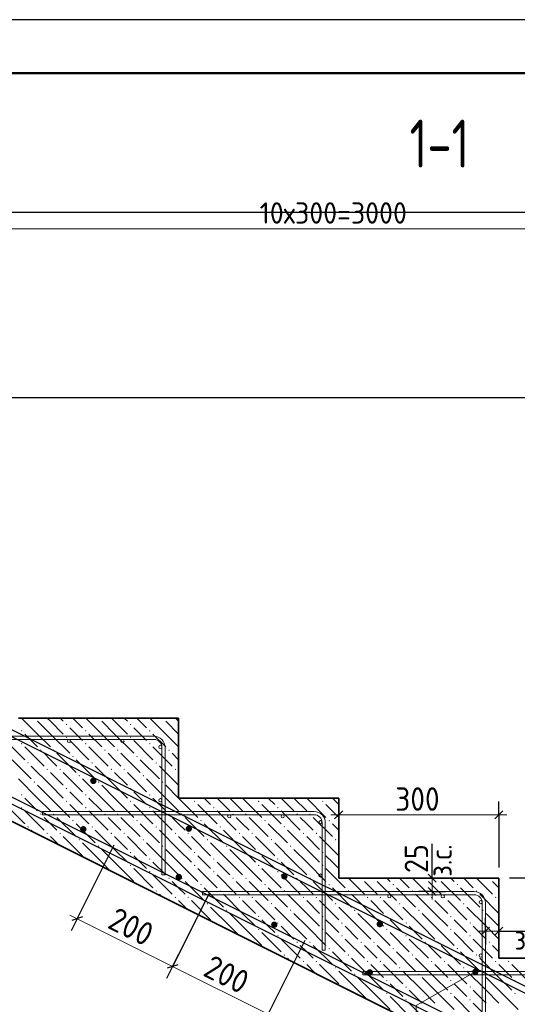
# Model space of a CAD drawing. Header units: millimetres. Extents: x 0 to 21000, y -5 to 14855.
# Tile 10 of 24: x 8674 to 11004, y 10238 to 14850. Entities that reach past the tile are written whole.
import ezdxf

# ---------------------------------------------------------------- set-up
doc = ezdxf.new("R2010")
doc.units = ezdxf.units.MM
for name, color, linetype, lineweight in [('Standard', 7, 'Continuous', 25), ('Заголовок чертежа', 7, 'Continuous', 25), ('Обрамление проемов стержнями', 7, 'Continuous', 25), ('Позиционная метка линия выноска', 7, 'Continuous', 13), ('Размерная линия_ общее', 7, 'Continuous', 13), ('Фоновоя арматура Х1', 7, 'Continuous', 25)]:
    doc.layers.add(name, color=color, linetype=linetype, lineweight=lineweight)
doc.layers.add('ЖБ Лестница', color=7, linetype='Continuous', lineweight=25, true_color=0xe0e0ff)
doc.layers.add('Размерная выноска', color=7, linetype='Continuous')
doc.styles.add('ISOCPEUR', font='txt')

msp = doc.modelspace()

# ---------------------------------------------------------------- hatches: boundary and pattern name
at = {"layer": 'ЖБ Лестница', "linetype": 'Continuous', "lineweight": 18, "transparency": 33554687}
for points in [[(8739.7, 11578.4), (8746.2, 11578.4), (8742.9, 11575.2)], [(9039.7, 11578.4), (9046.2, 11578.4), (9042.9, 11575.2)], [(9339.7, 11578.4), (9346.2, 11578.4), (9342.9, 11575.2)], [(8889.7, 11548.4), (8892.9, 11551.7), (8896.2, 11548.4), (8892.9, 11545.2)], [(9189.7, 11548.4), (9192.9, 11551.7), (9196.2, 11548.4), (9192.9, 11545.2)], [(8679.7, 11518.4), (8682.9, 11521.7), (8686.2, 11518.4), (8682.9, 11515.2)], [(8889.7, 11488.4), (8892.9, 11491.7), (8896.2, 11488.4), (8892.9, 11485.2)], [(8979.7, 11518.4), (8982.9, 11521.7), (8986.2, 11518.4), (8982.9, 11515.2)], [(9189.7, 11488.4), (9192.9, 11491.7), (9196.2, 11488.4), (9192.9, 11485.2)], [(9279.7, 11518.4), (9282.9, 11521.7), (9286.2, 11518.4), (9282.9, 11515.2)], [(8679.7, 11458.4), (8682.9, 11461.7), (8686.2, 11458.4), (8682.9, 11455.2)], [(8979.7, 11458.4), (8982.9, 11461.7), (8986.2, 11458.4), (8982.9, 11455.2)], [(9279.7, 11458.4), (9282.9, 11461.7), (9286.2, 11458.4), (9282.9, 11455.2)], [(8769.7, 11428.4), (8772.9, 11431.7), (8776.2, 11428.4), (8772.9, 11425.2)], [(8829.7, 11428.4), (8832.9, 11431.7), (8836.2, 11428.4), (8832.9, 11425.2)], [(8919.7, 11398.4), (8922.9, 11401.7), (8926.2, 11398.4), (8922.9, 11395.2)], [(9069.7, 11428.4), (9072.9, 11431.7), (9076.2, 11428.4), (9072.9, 11425.2)], [(9129.7, 11428.4), (9132.9, 11431.7), (9136.2, 11428.4), (9132.9, 11425.2)], [(9219.7, 11398.4), (9222.9, 11401.7), (9226.2, 11398.4), (9222.9, 11395.2)], [(9369.7, 11428.4), (9372.9, 11431.7), (9376.2, 11428.4), (9372.9, 11425.2)], [(8709.7, 11368.4), (8712.9, 11371.7), (8716.2, 11368.4), (8712.9, 11365.2)], [(9009.7, 11368.4), (9012.9, 11371.7), (9016.2, 11368.4), (9012.9, 11365.2)], [(9309.7, 11368.4), (9312.9, 11371.7), (9316.2, 11368.4), (9312.9, 11365.2)], [(8799.7, 11338.4), (8802.9, 11341.7), (8806.2, 11338.4), (8802.9, 11335.2)], [(8859.7, 11338.4), (8862.9, 11341.7), (8866.2, 11338.4), (8862.9, 11335.2)], [(8949.7, 11308.4), (8952.9, 11311.7), (8956.2, 11308.4), (8952.9, 11305.2)], [(9099.7, 11338.4), (9102.9, 11341.7), (9106.2, 11338.4), (9102.9, 11335.2)], [(9159.7, 11338.4), (9162.9, 11341.7), (9166.2, 11338.4), (9162.9, 11335.2)], [(9249.7, 11308.4), (9252.9, 11311.7), (9256.2, 11308.4), (9252.9, 11305.2)], [(9399.7, 11338.4), (9402.9, 11341.7), (9406.2, 11338.4), (9402.9, 11335.2)], [(8739.7, 11278.4), (8742.9, 11281.7), (8746.2, 11278.4), (8742.9, 11275.2)], [(9039.7, 11278.4), (9042.9, 11281.7), (9046.2, 11278.4), (9042.9, 11275.2)], [(9339.7, 11278.4), (9342.9, 11281.7), (9346.2, 11278.4), (9342.9, 11275.2)], [(8679.7, 11218.4), (8682.9, 11221.7), (8686.2, 11218.4), (8682.9, 11215.2)], [(8889.7, 11248.4), (8892.9, 11251.7), (8896.2, 11248.4), (8892.9, 11245.2)], [(8979.7, 11218.4), (8982.9, 11221.7), (8986.2, 11218.4), (8982.9, 11215.2)], [(9189.7, 11248.4), (9192.9, 11251.7), (9196.2, 11248.4), (9192.9, 11245.2)], [(9279.7, 11218.4), (9282.9, 11221.7), (9286.2, 11218.4), (9282.9, 11215.2)], [(8889.7, 11188.4), (8892.9, 11191.7), (8896.2, 11188.4), (8892.9, 11185.2)], [(9189.7, 11188.4), (9192.9, 11191.7), (9196.2, 11188.4), (9192.9, 11185.2)], [(9489.7, 11188.4), (9492.9, 11191.7), (9496.2, 11188.4), (9492.9, 11185.2)], [(9789.7, 11188.4), (9792.9, 11191.7), (9796.2, 11188.4), (9792.9, 11185.2)], [(10089.7, 11188.4), (10092.9, 11191.7), (10096.2, 11188.4), (10092.9, 11185.2)], [(8679.7, 11158.4), (8682.9, 11161.7), (8686.2, 11158.4), (8682.9, 11155.2)], [(8769.7, 11128.4), (8772.9, 11131.7), (8776.2, 11128.4), (8772.9, 11125.2)], [(8829.7, 11128.4), (8832.9, 11131.7), (8836.2, 11128.4), (8832.9, 11125.2)], [(8979.7, 11158.4), (8982.9, 11161.7), (8986.2, 11158.4), (8982.9, 11155.2)], [(9069.7, 11128.4), (9072.9, 11131.7), (9076.2, 11128.4), (9072.9, 11125.2)], [(9129.7, 11128.4), (9132.9, 11131.7), (9136.2, 11128.4), (9132.9, 11125.2)], [(9279.7, 11158.4), (9282.9, 11161.7), (9286.2, 11158.4), (9282.9, 11155.2)], [(9369.7, 11128.4), (9372.9, 11131.7), (9376.2, 11128.4), (9372.9, 11125.2)], [(9429.7, 11128.4), (9432.9, 11131.7), (9436.2, 11128.4), (9432.9, 11125.2)], [(9579.7, 11158.4), (9582.9, 11161.7), (9586.2, 11158.4), (9582.9, 11155.2)], [(9669.7, 11128.4), (9672.9, 11131.7), (9676.2, 11128.4), (9672.9, 11125.2)], [(9729.7, 11128.4), (9732.9, 11131.7), (9736.2, 11128.4), (9732.9, 11125.2)], [(9879.7, 11158.4), (9882.9, 11161.7), (9886.2, 11158.4), (9882.9, 11155.2)], [(9969.7, 11128.4), (9972.9, 11131.7), (9976.2, 11128.4), (9972.9, 11125.2)], [(10029.7, 11128.4), (10032.9, 11131.7), (10036.2, 11128.4), (10032.9, 11125.2)], [(8709.7, 11068.4), (8712.9, 11071.7), (8716.2, 11068.4), (8712.9, 11065.2)], [(8919.7, 11098.4), (8922.9, 11101.7), (8926.2, 11098.4), (8922.9, 11095.2)], [(9009.7, 11068.4), (9012.9, 11071.7), (9016.2, 11068.4), (9012.9, 11065.2)], [(9219.7, 11098.4), (9222.9, 11101.7), (9226.2, 11098.4), (9222.9, 11095.2)], [(9309.7, 11068.4), (9312.9, 11071.7), (9316.2, 11068.4), (9312.9, 11065.2)], [(9519.7, 11098.4), (9522.9, 11101.7), (9526.2, 11098.4), (9522.9, 11095.2)], [(9609.7, 11068.4), (9612.9, 11071.7), (9616.2, 11068.4), (9612.9, 11065.2)], [(9819.7, 11098.4), (9822.9, 11101.7), (9826.2, 11098.4), (9822.9, 11095.2)], [(9909.7, 11068.4), (9912.9, 11071.7), (9916.2, 11068.4), (9912.9, 11065.2)], [(10119.7, 11098.4), (10122.9, 11101.7), (10126.2, 11098.4), (10122.9, 11095.2)], [(8799.7, 11038.4), (8802.9, 11041.7), (8806.2, 11038.4), (8802.9, 11035.2)], [(8859.7, 11038.4), (8862.9, 11041.7), (8866.2, 11038.4), (8862.9, 11035.2)], [(9099.7, 11038.4), (9102.9, 11041.7), (9106.2, 11038.4), (9102.9, 11035.2)], [(9159.7, 11038.4), (9162.9, 11041.7), (9166.2, 11038.4), (9162.9, 11035.2)], [(9399.7, 11038.4), (9402.9, 11041.7), (9406.2, 11038.4), (9402.9, 11035.2)], [(9459.7, 11038.4), (9462.9, 11041.7), (9466.2, 11038.4), (9462.9, 11035.2)], [(9699.7, 11038.4), (9702.9, 11041.7), (9706.2, 11038.4), (9702.9, 11035.2)], [(9759.7, 11038.4), (9762.9, 11041.7), (9766.2, 11038.4), (9762.9, 11035.2)], [(9999.7, 11038.4), (10002.9, 11041.7), (10006.2, 11038.4), (10002.9, 11035.2)], [(10059.7, 11038.4), (10062.9, 11041.7), (10066.2, 11038.4), (10062.9, 11035.2)], [(8949.7, 11008.4), (8952.9, 11011.7), (8956.2, 11008.4), (8952.9, 11005.2)], [(9039.7, 10978.4), (9042.9, 10981.7), (9046.2, 10978.4), (9042.9, 10975.2)], [(9249.7, 11008.4), (9252.9, 11011.7), (9256.2, 11008.4), (9252.9, 11005.2)], [(9339.7, 10978.4), (9342.9, 10981.7), (9346.2, 10978.4), (9342.9, 10975.2)], [(9549.7, 11008.4), (9552.9, 11011.7), (9556.2, 11008.4), (9552.9, 11005.2)], [(9639.7, 10978.4), (9642.9, 10981.7), (9646.2, 10978.4), (9642.9, 10975.2)], [(9849.7, 11008.4), (9852.9, 11011.7), (9856.2, 11008.4), (9852.9, 11005.2)], [(9939.7, 10978.4), (9942.9, 10981.7), (9946.2, 10978.4), (9942.9, 10975.2)], [(10149.7, 11008.4), (10152.9, 11011.7), (10156.2, 11008.4), (10152.9, 11005.2)], [(9189.7, 10948.4), (9192.9, 10951.7), (9196.2, 10948.4), (9192.9, 10945.2)], [(9489.7, 10948.4), (9492.9, 10951.7), (9496.2, 10948.4), (9492.9, 10945.2)], [(9789.7, 10948.4), (9792.9, 10951.7), (9796.2, 10948.4), (9792.9, 10945.2)], [(10089.7, 10948.4), (10092.9, 10951.7), (10096.2, 10948.4), (10092.9, 10945.2)], [(8982.4, 10921.2), (8982.9, 10921.7), (8984.4, 10920.2)], [(9189.7, 10888.4), (9192.9, 10891.7), (9196.2, 10888.4), (9192.9, 10885.2)], [(9279.7, 10918.4), (9282.9, 10921.7), (9286.2, 10918.4), (9282.9, 10915.2)], [(9489.7, 10888.4), (9492.9, 10891.7), (9496.2, 10888.4), (9492.9, 10885.2)], [(9579.7, 10918.4), (9582.9, 10921.7), (9586.2, 10918.4), (9582.9, 10915.2)], [(9789.7, 10888.4), (9792.9, 10891.7), (9796.2, 10888.4), (9792.9, 10885.2)], [(9879.7, 10918.4), (9882.9, 10921.7), (9886.2, 10918.4), (9882.9, 10915.2)], [(10089.7, 10888.4), (10092.9, 10891.7), (10096.2, 10888.4), (10092.9, 10885.2)], [(9279.7, 10858.4), (9282.9, 10861.7), (9286.2, 10858.4), (9282.9, 10855.2)], [(9579.7, 10858.4), (9582.9, 10861.7), (9586.2, 10858.4), (9582.9, 10855.2)], [(9879.7, 10858.4), (9882.9, 10861.7), (9886.2, 10858.4), (9882.9, 10855.2)], [(9222.4, 10801.2), (9222.9, 10801.7), (9224.4, 10800.2)], [(9369.7, 10828.4), (9372.9, 10831.7), (9376.2, 10828.4), (9372.9, 10825.2)], [(9429.7, 10828.4), (9432.9, 10831.7), (9436.2, 10828.4), (9432.9, 10825.2)], [(9519.7, 10798.4), (9522.9, 10801.7), (9526.2, 10798.4), (9522.9, 10795.2)], [(9669.7, 10828.4), (9672.9, 10831.7), (9676.2, 10828.4), (9672.9, 10825.2)], [(9729.7, 10828.4), (9732.9, 10831.7), (9736.2, 10828.4), (9732.9, 10825.2)], [(9819.7, 10798.4), (9822.9, 10801.7), (9826.2, 10798.4), (9822.9, 10795.2)], [(9969.7, 10828.4), (9972.9, 10831.7), (9976.2, 10828.4), (9972.9, 10825.2)], [(10029.7, 10828.4), (10032.9, 10831.7), (10036.2, 10828.4), (10032.9, 10825.2)], [(10119.7, 10798.4), (10122.9, 10801.7), (10126.2, 10798.4), (10122.9, 10795.2)], [(10269.7, 10828.4), (10276.2, 10828.4), (10272.9, 10825.2)], [(10329.7, 10828.4), (10336.2, 10828.4), (10332.9, 10825.2)], [(10419.7, 10798.4), (10422.9, 10801.7), (10426.2, 10798.4), (10422.9, 10795.2)], [(10569.7, 10828.4), (10576.2, 10828.4), (10572.9, 10825.2)], [(10629.7, 10828.4), (10636.2, 10828.4), (10632.9, 10825.2)], [(10719.7, 10798.4), (10722.9, 10801.7), (10726.2, 10798.4), (10722.9, 10795.2)], [(10869.7, 10828.4), (10876.2, 10828.4), (10872.9, 10825.2)], [(9309.7, 10768.4), (9312.9, 10771.7), (9316.2, 10768.4), (9312.9, 10765.2)], [(9609.7, 10768.4), (9612.9, 10771.7), (9616.2, 10768.4), (9612.9, 10765.2)], [(9909.7, 10768.4), (9912.9, 10771.7), (9916.2, 10768.4), (9912.9, 10765.2)], [(10209.7, 10768.4), (10212.9, 10771.7), (10216.2, 10768.4), (10212.9, 10765.2)], [(10509.7, 10768.4), (10512.9, 10771.7), (10516.2, 10768.4), (10512.9, 10765.2)], [(10809.7, 10768.4), (10812.9, 10771.7), (10816.2, 10768.4), (10812.9, 10765.2)], [(9399.7, 10738.4), (9402.9, 10741.7), (9406.2, 10738.4), (9402.9, 10735.2)], [(9459.7, 10738.4), (9462.9, 10741.7), (9466.2, 10738.4), (9462.9, 10735.2)], [(9549.7, 10708.4), (9552.9, 10711.7), (9556.2, 10708.4), (9552.9, 10705.2)], [(9699.7, 10738.4), (9702.9, 10741.7), (9706.2, 10738.4), (9702.9, 10735.2)], [(9759.7, 10738.4), (9762.9, 10741.7), (9766.2, 10738.4), (9762.9, 10735.2)], [(9849.7, 10708.4), (9852.9, 10711.7), (9856.2, 10708.4), (9852.9, 10705.2)], [(9999.7, 10738.4), (10002.9, 10741.7), (10006.2, 10738.4), (10002.9, 10735.2)], [(10059.7, 10738.4), (10062.9, 10741.7), (10066.2, 10738.4), (10062.9, 10735.2)], [(10149.7, 10708.4), (10152.9, 10711.7), (10156.2, 10708.4), (10152.9, 10705.2)], [(10299.7, 10738.4), (10302.9, 10741.7), (10306.2, 10738.4), (10302.9, 10735.2)], [(10359.7, 10738.4), (10362.9, 10741.7), (10366.2, 10738.4), (10362.9, 10735.2)], [(10449.7, 10708.4), (10452.9, 10711.7), (10456.2, 10708.4), (10452.9, 10705.2)], [(10599.7, 10738.4), (10602.9, 10741.7), (10606.2, 10738.4), (10602.9, 10735.2)], [(10659.7, 10738.4), (10662.9, 10741.7), (10666.2, 10738.4), (10662.9, 10735.2)], [(10749.7, 10708.4), (10752.9, 10711.7), (10756.2, 10708.4), (10752.9, 10705.2)], [(10899.7, 10738.4), (10902.9, 10741.7), (10906.2, 10738.4), (10902.9, 10735.2)], [(9639.7, 10678.4), (9642.9, 10681.7), (9646.2, 10678.4), (9642.9, 10675.2)], [(9939.7, 10678.4), (9942.9, 10681.7), (9946.2, 10678.4), (9942.9, 10675.2)], [(10239.7, 10678.4), (10242.9, 10681.7), (10246.2, 10678.4), (10242.9, 10675.2)], [(10539.7, 10678.4), (10542.9, 10681.7), (10546.2, 10678.4), (10542.9, 10675.2)], [(10839.7, 10678.4), (10842.9, 10681.7), (10846.2, 10678.4), (10842.9, 10675.2)], [(9582.4, 10621.2), (9582.9, 10621.7), (9584.4, 10620.2)], [(9789.7, 10648.4), (9792.9, 10651.7), (9796.2, 10648.4), (9792.9, 10645.2)], [(9879.7, 10618.4), (9882.9, 10621.7), (9886.2, 10618.4), (9882.9, 10615.2)], [(10089.7, 10648.4), (10092.9, 10651.7), (10096.2, 10648.4), (10092.9, 10645.2)], [(10179.7, 10618.4), (10182.9, 10621.7), (10186.2, 10618.4), (10182.9, 10615.2)], [(10389.7, 10648.4), (10392.9, 10651.7), (10396.2, 10648.4), (10392.9, 10645.2)], [(10479.7, 10618.4), (10482.9, 10621.7), (10486.2, 10618.4), (10482.9, 10615.2)], [(10689.7, 10648.4), (10692.9, 10651.7), (10696.2, 10648.4), (10692.9, 10645.2)], [(10779.7, 10618.4), (10782.9, 10621.7), (10786.2, 10618.4), (10782.9, 10615.2)], [(9789.7, 10588.4), (9792.9, 10591.7), (9796.2, 10588.4), (9792.9, 10585.2)], [(10089.7, 10588.4), (10092.9, 10591.7), (10096.2, 10588.4), (10092.9, 10585.2)], [(10389.7, 10588.4), (10392.9, 10591.7), (10396.2, 10588.4), (10392.9, 10585.2)], [(10689.7, 10588.4), (10692.9, 10591.7), (10696.2, 10588.4), (10692.9, 10585.2)], [(9879.7, 10558.4), (9882.9, 10561.7), (9886.2, 10558.4), (9882.9, 10555.2)], [(9969.7, 10528.4), (9972.9, 10531.7), (9976.2, 10528.4), (9972.9, 10525.2)], [(10029.7, 10528.4), (10032.9, 10531.7), (10036.2, 10528.4), (10032.9, 10525.2)], [(10179.7, 10558.4), (10182.9, 10561.7), (10186.2, 10558.4), (10182.9, 10555.2)], [(10269.7, 10528.4), (10272.9, 10531.7), (10276.2, 10528.4), (10272.9, 10525.2)], [(10329.7, 10528.4), (10332.9, 10531.7), (10336.2, 10528.4), (10332.9, 10525.2)], [(10479.7, 10558.4), (10482.9, 10561.7), (10486.2, 10558.4), (10482.9, 10555.2)], [(10569.7, 10528.4), (10572.9, 10531.7), (10576.2, 10528.4), (10572.9, 10525.2)], [(10629.7, 10528.4), (10632.9, 10531.7), (10636.2, 10528.4), (10632.9, 10525.2)], [(10779.7, 10558.4), (10782.9, 10561.7), (10786.2, 10558.4), (10782.9, 10555.2)], [(10869.7, 10528.4), (10872.9, 10531.7), (10876.2, 10528.4), (10872.9, 10525.2)], [(9822.4, 10501.2), (9822.9, 10501.7), (9824.4, 10500.2)], [(9909.7, 10468.4), (9912.9, 10471.7), (9916.2, 10468.4), (9912.9, 10465.2)], [(10119.7, 10498.4), (10122.9, 10501.7), (10126.2, 10498.4), (10122.9, 10495.2)], [(10209.7, 10468.4), (10212.9, 10471.7), (10216.2, 10468.4), (10212.9, 10465.2)], [(10419.7, 10498.4), (10422.9, 10501.7), (10426.2, 10498.4), (10422.9, 10495.2)], [(10509.7, 10468.4), (10512.9, 10471.7), (10516.2, 10468.4), (10512.9, 10465.2)], [(10719.7, 10498.4), (10722.9, 10501.7), (10726.2, 10498.4), (10722.9, 10495.2)], [(10809.7, 10468.4), (10812.9, 10471.7), (10816.2, 10468.4), (10812.9, 10465.2)], [(9999.7, 10438.4), (10002.9, 10441.7), (10006.2, 10438.4), (10002.9, 10435.2)], [(10059.7, 10438.4), (10062.9, 10441.7), (10066.2, 10438.4), (10062.9, 10435.2)], [(10299.7, 10438.4), (10302.9, 10441.7), (10306.2, 10438.4), (10302.9, 10435.2)], [(10359.7, 10438.4), (10362.9, 10441.7), (10366.2, 10438.4), (10362.9, 10435.2)], [(10599.7, 10438.4), (10602.9, 10441.7), (10606.2, 10438.4), (10602.9, 10435.2)], [(10659.7, 10438.4), (10662.9, 10441.7), (10666.2, 10438.4), (10662.9, 10435.2)], [(10899.7, 10438.4), (10902.9, 10441.7), (10906.2, 10438.4), (10902.9, 10435.2)], [(10959.7, 10438.4), (10962.9, 10441.7), (10966.2, 10438.4), (10962.9, 10435.2)], [(10149.7, 10408.4), (10152.9, 10411.7), (10156.2, 10408.4), (10152.9, 10405.2)], [(10239.7, 10378.4), (10242.9, 10381.7), (10246.2, 10378.4), (10242.9, 10375.2)], [(10449.7, 10408.4), (10452.9, 10411.7), (10456.2, 10408.4), (10452.9, 10405.2)], [(10539.7, 10378.4), (10542.9, 10381.7), (10546.2, 10378.4), (10542.9, 10375.2)], [(10749.7, 10408.4), (10752.9, 10411.7), (10756.2, 10408.4), (10752.9, 10405.2)], [(10839.7, 10378.4), (10842.9, 10381.7), (10846.2, 10378.4), (10842.9, 10375.2)], [(10389.7, 10348.4), (10392.9, 10351.7), (10396.2, 10348.4), (10392.9, 10345.2)], [(10689.7, 10348.4), (10692.9, 10351.7), (10696.2, 10348.4), (10692.9, 10345.2)], [(10989.7, 10348.4), (10992.9, 10351.7), (10996.2, 10348.4), (10992.9, 10345.2)], [(10182.4, 10321.2), (10182.9, 10321.7), (10184.4, 10320.2)], [(10389.7, 10288.4), (10392.9, 10291.7), (10396.2, 10288.4), (10392.9, 10285.2)], [(10479.7, 10318.4), (10482.9, 10321.7), (10486.2, 10318.4), (10482.9, 10315.2)], [(10689.7, 10288.4), (10692.9, 10291.7), (10696.2, 10288.4), (10692.9, 10285.2)], [(10779.7, 10318.4), (10782.9, 10321.7), (10786.2, 10318.4), (10782.9, 10315.2)], [(10989.7, 10288.4), (10992.9, 10291.7), (10996.2, 10288.4), (10992.9, 10285.2)], [(10479.7, 10258.4), (10482.9, 10261.7), (10486.2, 10258.4), (10482.9, 10255.2)], [(10779.7, 10258.4), (10782.9, 10261.7), (10786.2, 10258.4), (10782.9, 10255.2)]]:
    msp.add_hatch(color=7, dxfattribs=at).paths.add_polyline_path(points, flags=16)
at = {"layer": 'Фоновоя арматура Х1', "linetype": 'Continuous', "lineweight": 35, "transparency": 33554687}
for points in [[(9033.7, 11284.1), (9032.5, 11289.9), (9029.3, 11294.7), (9024.4, 11298), (9018.7, 11299.1), (9012.9, 11298), (9008.1, 11294.7), (9004.8, 11289.9), (9003.7, 11284.1), (9004.8, 11278.4), (9008.1, 11273.5), (9012.9, 11270.3), (9018.7, 11269.1), (9024.4, 11270.3), (9029.3, 11273.5), (9032.5, 11278.4)], [(8986.7, 11057.6), (8985.6, 11063.3), (8982.3, 11068.2), (8977.4, 11071.5), (8971.7, 11072.6), (8966, 11071.5), (8961.1, 11068.2), (8957.8, 11063.3), (8956.7, 11057.6), (8957.8, 11051.9), (8961.1, 11047), (8966, 11043.7), (8971.7, 11042.6), (8977.4, 11043.7), (8982.3, 11047), (8985.6, 11051.9)], [(9480.9, 11060.5), (9479.7, 11066.3), (9476.5, 11071.1), (9471.6, 11074.4), (9465.9, 11075.5), (9460.1, 11074.4), (9455.3, 11071.1), (9452, 11066.3), (9450.9, 11060.5), (9452, 11054.8), (9455.3, 11049.9), (9460.1, 11046.7), (9465.9, 11045.5), (9471.6, 11046.7), (9476.5, 11049.9), (9479.7, 11054.8)], [(9433.9, 10834), (9432.8, 10839.7), (9429.5, 10844.6), (9424.7, 10847.8), (9418.9, 10849), (9413.2, 10847.8), (9408.3, 10844.6), (9405.1, 10839.7), (9403.9, 10834), (9405.1, 10828.3), (9408.3, 10823.4), (9413.2, 10820.1), (9418.9, 10819), (9424.7, 10820.1), (9429.5, 10823.4), (9432.8, 10828.3)], [(9928.1, 10836.9), (9926.9, 10842.6), (9923.7, 10847.5), (9918.8, 10850.8), (9913.1, 10851.9), (9907.4, 10850.8), (9902.5, 10847.5), (9899.2, 10842.6), (9898.1, 10836.9), (9899.2, 10831.2), (9902.5, 10826.3), (9907.4, 10823), (9913.1, 10821.9), (9918.8, 10823), (9923.7, 10826.3), (9926.9, 10831.2)], [(9881.1, 10610.4), (9880, 10616.1), (9876.7, 10621), (9871.9, 10624.2), (9866.1, 10625.4), (9860.4, 10624.2), (9855.5, 10621), (9852.3, 10616.1), (9851.1, 10610.4), (9852.3, 10604.6), (9855.5, 10599.8), (9860.4, 10596.5), (9866.1, 10595.4), (9871.9, 10596.5), (9876.7, 10599.8), (9880, 10604.6)], [(10375.3, 10613.3), (10374.2, 10619), (10370.9, 10623.9), (10366, 10627.2), (10360.3, 10628.3), (10354.6, 10627.2), (10349.7, 10623.9), (10346.4, 10619), (10345.3, 10613.3), (10346.4, 10607.6), (10349.7, 10602.7), (10354.6, 10599.4), (10360.3, 10598.3), (10366, 10599.4), (10370.9, 10602.7), (10374.2, 10607.6)], [(10328.3, 10386.8), (10327.2, 10392.5), (10324, 10397.4), (10319.1, 10400.6), (10313.3, 10401.8), (10307.6, 10400.6), (10302.7, 10397.4), (10299.5, 10392.5), (10298.3, 10386.8), (10299.5, 10381), (10302.7, 10376.2), (10307.6, 10372.9), (10313.3, 10371.8), (10319.1, 10372.9), (10324, 10376.2), (10327.2, 10381)], [(10822.5, 10389.7), (10821.4, 10395.4), (10818.1, 10400.3), (10813.3, 10403.5), (10807.5, 10404.7), (10801.8, 10403.5), (10796.9, 10400.3), (10793.7, 10395.4), (10792.5, 10389.7), (10793.7, 10384), (10796.9, 10379.1), (10801.8, 10375.8), (10807.5, 10374.7), (10813.3, 10375.8), (10818.1, 10379.1), (10821.4, 10384)]]:
    msp.add_hatch(color=7, dxfattribs=at).paths.add_polyline_path(points)

# ---------------------------------------------------------------- linework, layer by layer
at = {"color": 7, "linetype": 'Continuous', "lineweight": 25, "transparency": 33554687}
for points in [[(2355, 13015.9), (5629.4, 13015.9), (5635, 13015.7), (5640.8, 13015.2), (5646.5, 13014.3), (5652.1, 13013.1), (5657.6, 13011.7), (5663.1, 13009.9), (5668.5, 13007.8), (5673.6, 13005.5), (14543, 8570.8)], [(14530.1, 8543.7), (5660.7, 12978.4), (5656.9, 12980.1), (5653.1, 12981.6), (5649.1, 12982.9), (5645.2, 12983.9), (5641.2, 12984.8), (5637.1, 12985.4), (5633, 12985.8), (5628.8, 12985.9), (2355, 12985.9), (2355, 13015.9)], [(13890.2, 8547.8), (5011.2, 12987.4), (5007.3, 12989.1), (5003.5, 12990.6), (4999.6, 12991.8), (4995.6, 12992.9), (4991.6, 12993.7), (4987.5, 12994.3), (4983.4, 12994.7), (4979.2, 12994.9), (3749.6, 12994.9), (3749.6, 13024.9), (4979.8, 13024.9), (4985.5, 13024.7), (4991.2, 13024.1), (4996.9, 13023.3), (5002.5, 13022.1), (5008, 13020.6), (5013.5, 13018.8), (5018.9, 13016.8), (5024, 13014.5), (13903.1, 8574.9)]]:
    msp.add_lwpolyline(points, dxfattribs=at)
at = {"layer": 'Standard', "color": 7, "linetype": 'Continuous', "lineweight": 25, "transparency": 33554687}
msp.add_lwpolyline([(0, 0), (21000, 0), (21000, 14850), (0, 14850), (0, 0)], close=True, dxfattribs=at)
at = {"layer": 'Standard', "color": 7, "linetype": 'Continuous', "lineweight": 50, "transparency": 33554687}
msp.add_lwpolyline([(1000, 14600), (20750, 14600), (20750, 250), (1000, 250), (1000, 14600)], close=True, dxfattribs=at)
at = {"layer": 'Standard', "color": 254, "linetype": 'Continuous', "lineweight": 25, "true_color": 0xc4c4ff, "transparency": 33554687}
msp.add_lwpolyline([(1561.4, 7410.9), (20514.7, 7410.9), (20514.7, 13946.1), (1561.4, 13946.1), (1561.4, 7410.9)], dxfattribs=at)
at = {"layer": 'ЖБ Лестница', "color": 7, "linetype": 'Continuous', "lineweight": 35, "transparency": 33554687}
for p, q in [((5667.9, 12578.4), (13917.9, 8453.4)), ((9417.9, 11578.4), (8667.9, 11578.4)), ((9417.9, 11203.4), (9417.9, 11578.4)), ((10167.9, 11203.4), (9417.9, 11203.4)), ((10167.9, 10828.4), (10167.9, 11203.4)), ((10917.9, 10828.4), (10167.9, 10828.4)), ((10917.9, 10453.4), (10917.9, 10828.4)), ((11667.9, 10453.4), (10917.9, 10453.4))]:
    msp.add_line(p, q, dxfattribs=at)
at = {"layer": 'ЖБ Лестница', "color": 9, "linetype": 'Continuous', "lineweight": 18, "true_color": 0xc7c7c7, "transparency": 33554687}
for p, q in [((8757.9, 11503.4), (8682.9, 11578.4)), ((8817.9, 11563.4), (8802.9, 11578.4)), ((8862.9, 11578.4), (8877.9, 11563.4)), ((8922.9, 11578.4), (8967.9, 11533.4)), ((9057.9, 11503.4), (8982.9, 11578.4)), ((9117.9, 11563.4), (9102.9, 11578.4)), ((9162.9, 11578.4), (9177.9, 11563.4)), ((9222.9, 11578.4), (9267.9, 11533.4)), ((9357.9, 11503.4), (9282.9, 11578.4)), ((9417.9, 11563.4), (9402.9, 11578.4)), ((8757.9, 11563.4), (8817.9, 11503.4)), ((8817.9, 11563.4), (8877.9, 11503.4)), ((8937.9, 11503.4), (8907.9, 11533.4)), ((9057.9, 11563.4), (9117.9, 11503.4)), ((9117.9, 11563.4), (9177.9, 11503.4)), ((9237.9, 11503.4), (9207.9, 11533.4)), ((9357.9, 11563.4), (9417.9, 11503.4)), ((8697.9, 11503.4), (8757.9, 11443.4)), ((8757.9, 11503.4), (8817.9, 11443.4)), ((8817.9, 11503.4), (8907.9, 11413.4)), ((8967.9, 11473.4), (8937.9, 11503.4)), ((8997.9, 11503.4), (9057.9, 11443.4)), ((9057.9, 11503.4), (9117.9, 11443.4)), ((9117.9, 11503.4), (9207.9, 11413.4)), ((9267.9, 11473.4), (9237.9, 11503.4)), ((9297.9, 11503.4), (9357.9, 11443.4)), ((9357.9, 11503.4), (9417.9, 11443.4)), ((9417.9, 11503.4), (9417.9, 11503.4)), ((8607.9, 11473.4), (8697.9, 11383.4)), ((8697.9, 11443.4), (8787.9, 11353.4)), ((8907.9, 11473.4), (8997.9, 11383.4)), ((8997.9, 11443.4), (9087.9, 11353.4)), ((9207.9, 11473.4), (9297.9, 11383.4)), ((9297.9, 11443.4), (9387.9, 11353.4)), ((8817.9, 11383.4), (8787.9, 11413.4)), ((8847.9, 11413.4), (8937.9, 11323.4)), ((9117.9, 11383.4), (9087.9, 11413.4)), ((9147.9, 11413.4), (9237.9, 11323.4)), ((9417.9, 11383.4), (9387.9, 11413.4)), ((8637.9, 11383.4), (8727.9, 11293.4)), ((8817.9, 11263.4), (8727.9, 11353.4)), ((8847.9, 11353.4), (8817.9, 11383.4)), ((8937.9, 11383.4), (9027.9, 11293.4)), ((9117.9, 11263.4), (9027.9, 11353.4)), ((9147.9, 11353.4), (9117.9, 11383.4)), ((9237.9, 11383.4), (9327.9, 11293.4)), ((9417.9, 11263.4), (9327.9, 11353.4)), ((9417.9, 11383.4), (9417.9, 11383.4)), ((8817.9, 11323.4), (8877.9, 11263.4)), ((8877.9, 11323.4), (8967.9, 11233.4)), ((9117.9, 11323.4), (9177.9, 11263.4)), ((9177.9, 11323.4), (9267.9, 11233.4)), ((9417.9, 11323.4), (9417.9, 11323.4)), ((8757.9, 11203.4), (8667.9, 11293.4)), ((8757.9, 11263.4), (8817.9, 11203.4)), ((8817.9, 11263.4), (8877.9, 11203.4)), ((9057.9, 11203.4), (8967.9, 11293.4)), ((9057.9, 11263.4), (9117.9, 11203.4)), ((9117.9, 11263.4), (9177.9, 11203.4)), ((9357.9, 11203.4), (9267.9, 11293.4)), ((9417.9, 11263.4), (9417.9, 11263.4)), ((8937.9, 11203.4), (8907.9, 11233.4)), ((9237.9, 11203.4), (9207.9, 11233.4)), ((8607.9, 11173.4), (8697.9, 11083.4)), ((8697.9, 11203.4), (8757.9, 11143.4)), ((8757.9, 11203.4), (8817.9, 11143.4)), ((8817.9, 11203.4), (8907.9, 11113.4)), ((8907.9, 11173.4), (8997.9, 11083.4)), ((8967.9, 11173.4), (8937.9, 11203.4)), ((8997.9, 11203.4), (9057.9, 11143.4)), ((9057.9, 11203.4), (9117.9, 11143.4)), ((9117.9, 11203.4), (9207.9, 11113.4)), ((9207.9, 11173.4), (9297.9, 11083.4)), ((9267.9, 11173.4), (9237.9, 11203.4)), ((9297.9, 11203.4), (9357.9, 11143.4)), ((9357.9, 11203.4), (9417.9, 11143.4)), ((9477.9, 11203.4), (9477.9, 11203.4)), ((9507.9, 11173.4), (9597.9, 11083.4)), ((9537.9, 11203.4), (9537.9, 11203.4)), ((9567.9, 11173.4), (9537.9, 11203.4)), ((9597.9, 11203.4), (9657.9, 11143.4)), ((9657.9, 11203.4), (9657.9, 11203.4)), ((9657.9, 11203.4), (9717.9, 11143.4)), ((9717.9, 11203.4), (9807.9, 11113.4)), ((9717.9, 11203.4), (9717.9, 11203.4)), ((9807.9, 11173.4), (9897.9, 11083.4)), ((9867.9, 11173.4), (9837.9, 11203.4)), ((9897.9, 11203.4), (9957.9, 11143.4)), ((9957.9, 11203.4), (10017.9, 11143.4)), ((10017.9, 11203.4), (10107.9, 11113.4)), ((10107.9, 11173.4), (10167.9, 11113.4)), ((10167.9, 11173.4), (10137.9, 11203.4)), ((8697.9, 11143.4), (8787.9, 11053.4)), ((8997.9, 11143.4), (9087.9, 11053.4)), ((9297.9, 11143.4), (9387.9, 11053.4)), ((9597.9, 11143.4), (9687.9, 11053.4)), ((9897.9, 11143.4), (9987.9, 11053.4)), ((8817.9, 11083.4), (8787.9, 11113.4)), ((8847.9, 11053.4), (8817.9, 11083.4)), ((8847.9, 11113.4), (8937.9, 11023.4)), ((8937.9, 11083.4), (9027.9, 10993.4)), ((9117.9, 11083.4), (9087.9, 11113.4)), ((9147.9, 11053.4), (9117.9, 11083.4)), ((9147.9, 11113.4), (9237.9, 11023.4)), ((9237.9, 11083.4), (9327.9, 10993.4)), ((9417.9, 11083.4), (9387.9, 11113.4)), ((9447.9, 11053.4), (9417.9, 11083.4)), ((9447.9, 11113.4), (9537.9, 11023.4)), ((9537.9, 11083.4), (9627.9, 10993.4)), ((9717.9, 11083.4), (9687.9, 11113.4)), ((9747.9, 11053.4), (9717.9, 11083.4)), ((9747.9, 11113.4), (9837.9, 11023.4)), ((9837.9, 11083.4), (9927.9, 10993.4)), ((10017.9, 11083.4), (9987.9, 11113.4)), ((10047.9, 11053.4), (10017.9, 11083.4)), ((10047.9, 11113.4), (10137.9, 11023.4)), ((10137.9, 11083.4), (10167.9, 11053.4)), ((8737.9, 11043.4), (8727.9, 11053.4)), ((9117.9, 10963.4), (9027.9, 11053.4)), ((9417.9, 10963.4), (9327.9, 11053.4)), ((9717.9, 10963.4), (9627.9, 11053.4)), ((10017.9, 10963.4), (9927.9, 11053.4)), ((8817.9, 11023.4), (8857.9, 10983.4)), ((8877.9, 11023.4), (8967.9, 10933.4)), ((9057.9, 10903.4), (8967.9, 10993.4)), ((9117.9, 11023.4), (9177.9, 10963.4)), ((9177.9, 11023.4), (9267.9, 10933.4)), ((9357.9, 10903.4), (9267.9, 10993.4)), ((9417.9, 11023.4), (9477.9, 10963.4)), ((9477.9, 11023.4), (9567.9, 10933.4)), ((9657.9, 10903.4), (9567.9, 10993.4)), ((9717.9, 11023.4), (9777.9, 10963.4)), ((9777.9, 11023.4), (9867.9, 10933.4)), ((9957.9, 10903.4), (9867.9, 10993.4)), ((10017.9, 11023.4), (10077.9, 10963.4)), ((10077.9, 11023.4), (10167.9, 10933.4)), ((10167.9, 10993.4), (10167.9, 10993.4)), ((9057.9, 10963.4), (9117.9, 10903.4)), ((9117.9, 10963.4), (9177.9, 10903.4)), ((9237.9, 10903.4), (9207.9, 10933.4)), ((9357.9, 10963.4), (9417.9, 10903.4)), ((9417.9, 10963.4), (9477.9, 10903.4)), ((9537.9, 10903.4), (9507.9, 10933.4)), ((9657.9, 10963.4), (9717.9, 10903.4)), ((9717.9, 10963.4), (9777.9, 10903.4)), ((9837.9, 10903.4), (9807.9, 10933.4)), ((9957.9, 10963.4), (10017.9, 10903.4)), ((10017.9, 10963.4), (10077.9, 10903.4)), ((10137.9, 10903.4), (10107.9, 10933.4)), ((9057.9, 10903.4), (9097.9, 10863.4)), ((9117.9, 10903.4), (9207.9, 10813.4)), ((9267.9, 10873.4), (9237.9, 10903.4)), ((9297.9, 10903.4), (9357.9, 10843.4)), ((9357.9, 10903.4), (9417.9, 10843.4)), ((9417.9, 10903.4), (9507.9, 10813.4)), ((9567.9, 10873.4), (9537.9, 10903.4)), ((9597.9, 10903.4), (9657.9, 10843.4)), ((9657.9, 10903.4), (9717.9, 10843.4)), ((9717.9, 10903.4), (9807.9, 10813.4)), ((9867.9, 10873.4), (9837.9, 10903.4)), ((9897.9, 10903.4), (9957.9, 10843.4)), ((9957.9, 10903.4), (10017.9, 10843.4)), ((10017.9, 10903.4), (10107.9, 10813.4)), ((10167.9, 10873.4), (10137.9, 10903.4)), ((9207.9, 10873.4), (9297.9, 10783.4)), ((9297.9, 10843.4), (9387.9, 10753.4)), ((9507.9, 10873.4), (9597.9, 10783.4)), ((9597.9, 10843.4), (9687.9, 10753.4)), ((9807.9, 10873.4), (9897.9, 10783.4)), ((9897.9, 10843.4), (9987.9, 10753.4)), ((10107.9, 10873.4), (10197.9, 10783.4)), ((9417.9, 10783.4), (9387.9, 10813.4)), ((9447.9, 10813.4), (9537.9, 10723.4)), ((9717.9, 10783.4), (9687.9, 10813.4)), ((9747.9, 10813.4), (9837.9, 10723.4)), ((10017.9, 10783.4), (9987.9, 10813.4)), ((10047.9, 10813.4), (10137.9, 10723.4)), ((10212.9, 10828.4), (10287.9, 10753.4)), ((10317.9, 10783.4), (10287.9, 10813.4)), ((10347.9, 10813.4), (10437.9, 10723.4)), ((10392.9, 10828.4), (10407.9, 10813.4)), ((10452.9, 10828.4), (10497.9, 10783.4)), ((10512.9, 10828.4), (10587.9, 10753.4)), ((10617.9, 10783.4), (10587.9, 10813.4)), ((10647.9, 10813.4), (10737.9, 10723.4)), ((10692.9, 10828.4), (10707.9, 10813.4)), ((10752.9, 10828.4), (10797.9, 10783.4)), ((10812.9, 10828.4), (10887.9, 10753.4)), ((10917.9, 10783.4), (10887.9, 10813.4)), ((9337.9, 10743.4), (9327.9, 10753.4)), ((9447.9, 10753.4), (9417.9, 10783.4)), ((9537.9, 10783.4), (9627.9, 10693.4)), ((9717.9, 10663.4), (9627.9, 10753.4)), ((9747.9, 10753.4), (9717.9, 10783.4)), ((9837.9, 10783.4), (9927.9, 10693.4)), ((10017.9, 10663.4), (9927.9, 10753.4)), ((10047.9, 10753.4), (10017.9, 10783.4)), ((10137.9, 10783.4), (10227.9, 10693.4)), ((10317.9, 10663.4), (10227.9, 10753.4)), ((10347.9, 10753.4), (10317.9, 10783.4)), ((10437.9, 10783.4), (10527.9, 10693.4)), ((10617.9, 10663.4), (10527.9, 10753.4)), ((10647.9, 10753.4), (10617.9, 10783.4)), ((10737.9, 10783.4), (10827.9, 10693.4)), ((10917.9, 10663.4), (10827.9, 10753.4)), ((10917.9, 10783.4), (10917.9, 10783.4)), ((9417.9, 10723.4), (9457.9, 10683.4)), ((9477.9, 10723.4), (9567.9, 10633.4)), ((9717.9, 10723.4), (9777.9, 10663.4)), ((9777.9, 10723.4), (9867.9, 10633.4)), ((10017.9, 10723.4), (10077.9, 10663.4)), ((10077.9, 10723.4), (10167.9, 10633.4)), ((10317.9, 10723.4), (10377.9, 10663.4)), ((10377.9, 10723.4), (10467.9, 10633.4)), ((10617.9, 10723.4), (10677.9, 10663.4)), ((10677.9, 10723.4), (10767.9, 10633.4)), ((10917.9, 10723.4), (10917.9, 10723.4)), ((9657.9, 10603.4), (9567.9, 10693.4)), ((9657.9, 10663.4), (9717.9, 10603.4)), ((9717.9, 10663.4), (9777.9, 10603.4)), ((9957.9, 10603.4), (9867.9, 10693.4)), ((9957.9, 10663.4), (10017.9, 10603.4)), ((10017.9, 10663.4), (10077.9, 10603.4)), ((10257.9, 10603.4), (10167.9, 10693.4)), ((10257.9, 10663.4), (10317.9, 10603.4)), ((10317.9, 10663.4), (10377.9, 10603.4)), ((10557.9, 10603.4), (10467.9, 10693.4)), ((10557.9, 10663.4), (10617.9, 10603.4)), ((10617.9, 10663.4), (10677.9, 10603.4)), ((10857.9, 10603.4), (10767.9, 10693.4)), ((10857.9, 10663.4), (10917.9, 10603.4)), ((10917.9, 10663.4), (10917.9, 10663.4)), ((9837.9, 10603.4), (9807.9, 10633.4)), ((10137.9, 10603.4), (10107.9, 10633.4)), ((10437.9, 10603.4), (10407.9, 10633.4)), ((10737.9, 10603.4), (10707.9, 10633.4)), ((9657.9, 10603.4), (9697.9, 10563.4)), ((9717.9, 10603.4), (9807.9, 10513.4)), ((9807.9, 10573.4), (9897.9, 10483.4)), ((9867.9, 10573.4), (9837.9, 10603.4)), ((9897.9, 10603.4), (9957.9, 10543.4)), ((9957.9, 10603.4), (10017.9, 10543.4)), ((10017.9, 10603.4), (10107.9, 10513.4)), ((10107.9, 10573.4), (10197.9, 10483.4)), ((10167.9, 10573.4), (10137.9, 10603.4)), ((10197.9, 10603.4), (10257.9, 10543.4)), ((10257.9, 10603.4), (10317.9, 10543.4)), ((10317.9, 10603.4), (10407.9, 10513.4)), ((10407.9, 10573.4), (10497.9, 10483.4)), ((10467.9, 10573.4), (10437.9, 10603.4)), ((10497.9, 10603.4), (10557.9, 10543.4)), ((10557.9, 10603.4), (10617.9, 10543.4)), ((10617.9, 10603.4), (10707.9, 10513.4)), ((10707.9, 10573.4), (10797.9, 10483.4)), ((10767.9, 10573.4), (10737.9, 10603.4)), ((10797.9, 10603.4), (10857.9, 10543.4)), ((10857.9, 10603.4), (10917.9, 10543.4)), ((10917.9, 10603.4), (10917.9, 10603.4)), ((9897.9, 10543.4), (9987.9, 10453.4)), ((10197.9, 10543.4), (10287.9, 10453.4)), ((10497.9, 10543.4), (10587.9, 10453.4)), ((10797.9, 10543.4), (10887.9, 10453.4)), ((10017.9, 10483.4), (9987.9, 10513.4)), ((10047.9, 10453.4), (10017.9, 10483.4)), ((10047.9, 10513.4), (10137.9, 10423.4)), ((10137.9, 10483.4), (10227.9, 10393.4)), ((10317.9, 10483.4), (10287.9, 10513.4)), ((10347.9, 10453.4), (10317.9, 10483.4)), ((10347.9, 10513.4), (10437.9, 10423.4)), ((10437.9, 10483.4), (10527.9, 10393.4)), ((10617.9, 10483.4), (10587.9, 10513.4)), ((10647.9, 10453.4), (10617.9, 10483.4)), ((10647.9, 10513.4), (10737.9, 10423.4)), ((10737.9, 10483.4), (10827.9, 10393.4)), ((10917.9, 10483.4), (10887.9, 10513.4)), ((10917.9, 10483.4), (10917.9, 10483.4)), ((9937.9, 10443.4), (9927.9, 10453.4)), ((10317.9, 10363.4), (10227.9, 10453.4)), ((10617.9, 10363.4), (10527.9, 10453.4)), ((10917.9, 10363.4), (10827.9, 10453.4)), ((10947.9, 10453.4), (10947.9, 10453.4)), ((10017.9, 10423.4), (10057.9, 10383.4)), ((10077.9, 10423.4), (10167.9, 10333.4)), ((10257.9, 10303.4), (10167.9, 10393.4)), ((10317.9, 10423.4), (10377.9, 10363.4)), ((10377.9, 10423.4), (10467.9, 10333.4)), ((10557.9, 10303.4), (10467.9, 10393.4)), ((10617.9, 10423.4), (10677.9, 10363.4)), ((10677.9, 10423.4), (10767.9, 10333.4)), ((10857.9, 10303.4), (10767.9, 10393.4)), ((10917.9, 10423.4), (10977.9, 10363.4)), ((10977.9, 10423.4), (11067.9, 10333.4)), ((10257.9, 10363.4), (10317.9, 10303.4)), ((10317.9, 10363.4), (10377.9, 10303.4)), ((10437.9, 10303.4), (10407.9, 10333.4)), ((10557.9, 10363.4), (10617.9, 10303.4)), ((10617.9, 10363.4), (10677.9, 10303.4)), ((10737.9, 10303.4), (10707.9, 10333.4)), ((10857.9, 10363.4), (10917.9, 10303.4)), ((10917.9, 10363.4), (10977.9, 10303.4)), ((10257.9, 10303.4), (10297.9, 10263.4)), ((10317.9, 10303.4), (10407.9, 10213.4)), ((10467.9, 10273.4), (10437.9, 10303.4)), ((10497.9, 10303.4), (10557.9, 10243.4)), ((10557.9, 10303.4), (10617.9, 10243.4)), ((10617.9, 10303.4), (10707.9, 10213.4)), ((10767.9, 10273.4), (10737.9, 10303.4)), ((10797.9, 10303.4), (10857.9, 10243.4)), ((10857.9, 10303.4), (10917.9, 10243.4)), ((10917.9, 10303.4), (11007.9, 10213.4)), ((10407.9, 10273.4), (10497.9, 10183.4)), ((10497.9, 10243.4), (10587.9, 10153.4)), ((10707.9, 10273.4), (10797.9, 10183.4)), ((10797.9, 10243.4), (10887.9, 10153.4))]:
    msp.add_line(p, q, dxfattribs=at)
for points in [[(9357.9, 11263.4), (9417.9, 11203.4), (9417.9, 11203.4)], [(9417.9, 11203.4), (9417.9, 11203.4), (9507.9, 11113.4)]]:
    msp.add_lwpolyline(points, dxfattribs=at)
at = {"layer": 'Обрамление проемов стержнями', "color": 7, "linetype": 'Continuous', "lineweight": 13, "transparency": 33554687}
for p, q in [((9302.5, 11493.4), (8030, 11493.4)), ((9302.5, 11478.4), (8030, 11478.4)), ((9340, 11440.9), (9340, 10843.4)), ((9355, 11440.9), (9355, 10843.4)), ((8780, 11125.9), (8780, 11140.9)), ((10052.5, 11140.9), (8780, 11140.9)), ((10052.5, 11125.9), (8780, 11125.9)), ((10090, 11088.4), (10090, 10490.9)), ((10105, 11088.4), (10105, 10490.9)), ((9340, 10843.4), (9355, 10843.4)), ((9530, 10750.9), (9530, 10765.9)), ((10802.5, 10765.9), (9530, 10765.9)), ((10802.5, 10750.9), (9530, 10750.9)), ((10840, 10713.4), (10840, 10115.9)), ((10855, 10713.4), (10855, 10115.9)), ((10090, 10490.9), (10105, 10490.9)), ((10280, 10375.9), (10280, 10390.9)), ((11552.5, 10390.9), (10280, 10390.9)), ((11552.5, 10375.9), (10280, 10375.9))]:
    msp.add_line(p, q, dxfattribs=at)
at = {"layer": 'Обрамление проемов стержнями', "color": 7, "linetype": 'Continuous', "lineweight": 18, "transparency": 33554687}
for centre in [(8905, 11470.9), (9155, 11470.9), (9332.5, 11443.4), (9332.5, 11193.4), (9655, 11118.4), (9905, 11118.4), (10082.5, 11090.9), (10082.5, 10840.9), (10405, 10743.4), (10655, 10743.4), (10832.5, 10715.9), (10832.5, 10465.9)]:
    msp.add_circle(centre, 7.5, dxfattribs=at)
at = {"layer": 'Обрамление проемов стержнями', "color": 7, "linetype": 'Continuous', "lineweight": 13, "transparency": 33554687}
for centre, radius in [((9302.5, 11440.9), 52.5), ((9302.5, 11440.9), 37.5), ((10052.5, 11088.4), 52.5), ((10052.5, 11088.4), 37.5), ((10802.5, 10713.4), 52.5), ((10802.5, 10713.4), 37.5)]:
    msp.add_arc(centre, radius, 0, 90, dxfattribs=at)
at = {"layer": 'Позиционная метка линия выноска', "color": 7, "linetype": 'Continuous', "lineweight": 13, "transparency": 33554687}
msp.add_lwpolyline([(10807.1, 10389.7), (10529.8, 10232.7), (10529.8, 10053.1)], dxfattribs=at)
at = {"layer": 'Размерная выноска', "color": 7, "linetype": 'Continuous', "lineweight": -3, "transparency": 33554687}
for p, q in [((10605, 10828.5), (10605, 10988.6)), ((10917.5, 10580.6), (11150, 10580.6))]:
    msp.add_line(p, q, dxfattribs=at)
at = {"layer": 'Размерная линия_ общее', "color": 7, "linetype": 'Continuous', "lineweight": 13, "transparency": 33554687}
for p, q in [((6417.5, 13869.6), (13917.5, 13869.6)), ((10167.5, 11125.3), (10130, 11125.3)), ((10917.5, 11125.3), (10167.5, 11125.3)), ((10917.5, 11125.3), (10955, 11125.3)), ((10605, 10828.5), (10605, 10866)), ((10605, 10766), (10605, 10728.5)), ((8942.6, 10638.3), (8909.1, 10655.1)), ((9389.8, 10414.7), (8942.6, 10638.3)), ((10854.3, 10580.6), (10816.8, 10580.6)), ((10854.3, 10580.6), (10917.5, 10580.6)), ((10917.5, 10580.6), (10955, 10580.6)), ((9837.1, 10191.1), (9389.8, 10414.7))]:
    msp.add_line(p, q, dxfattribs=at)
at = {"layer": 'Размерная линия_ общее', "color": 253, "linetype": 'Continuous', "lineweight": -3, "true_color": 0xa0a0a0, "transparency": 33554687}
for p, q in [((10167.5, 11125.3), (10167.5, 11187.8)), ((10917.5, 11125.3), (10917.5, 11187.8)), ((10167.5, 11125.3), (10167.5, 11062.8)), ((10167.5, 11125.3), (10167.5, 10878.4)), ((10917.5, 11125.3), (10917.5, 11062.8)), ((10917.5, 11125.3), (10917.5, 10878.4)), ((8942.6, 10638.3), (9116.2, 10985.4)), ((10605, 10828.5), (10542.5, 10828.5)), ((10605, 10828.5), (10667.5, 10828.5)), ((11374.8, 10828.4), (10967.5, 10828.4)), ((10605, 10766), (10542.5, 10766)), ((10605, 10766), (10667.5, 10766)), ((8942.6, 10638.3), (8970.6, 10694.2)), ((8942.6, 10638.3), (8914.7, 10582.4)), ((10854.3, 10580.6), (10854.3, 10643.1)), ((10917.5, 10580.6), (10917.5, 10643.1)), ((10854.3, 10580.6), (10854.3, 10518.1)), ((10917.5, 10580.6), (10917.5, 10518.1)), ((9837.1, 10191.1), (10010.6, 10538.2)), ((9389.8, 10414.7), (9417.8, 10470.6)), ((11374.8, 10453.4), (10967.5, 10453.4)), ((9389.8, 10414.7), (9361.9, 10358.8)), ((9837.1, 10191.1), (9865, 10247))]:
    msp.add_line(p, q, dxfattribs=at)
at = {"layer": 'Размерная линия_ общее', "color": 7, "linetype": 'Continuous', "lineweight": 25, "transparency": 33554687}
for p, q in [((10186.3, 11144.1), (10148.7, 11106.6)), ((10936.3, 11144.1), (10898.7, 11106.6)), ((10623.8, 10809.7), (10586.3, 10847.2)), ((10623.8, 10747.2), (10586.3, 10784.7)), ((8967.8, 10646.7), (8917.5, 10629.9)), ((10835.5, 10561.8), (10873, 10599.3)), ((10898.7, 10561.8), (10936.3, 10599.3)), ((9415, 10423.1), (9364.7, 10406.3))]:
    msp.add_line(p, q, dxfattribs=at)
at = {"layer": 'Размерная линия_ общее', "color": 253, "linetype": 'Continuous', "lineweight": -3, "true_color": 0xa0a0a0, "transparency": 33554687}
for points in [[(17423.7, 13078.4), (7376.2, 13078.4), (7376.2, 13078.4), (6467.5, 13078.4)], [(9389.8, 10414.7), (9392.4, 10419.8), (9392.4, 10419.8), (9393.7, 10422.3), (9393.7, 10422.3), (9563.4, 10761.8)]]:
    msp.add_lwpolyline(points, dxfattribs=at)
at = {"layer": 'Размерная линия_ общее', "color": 7, "linetype": 'Continuous', "lineweight": 13, "transparency": 33554687}
msp.add_lwpolyline([(10605, 10766), (10605, 10796.1), (10605, 10796.1), (10605, 10828.5)], dxfattribs=at)

# ---------------------------------------------------------------- texts
at = {"layer": 'Заголовок чертежа', "color": 7, "linetype": 'Continuous', "lineweight": 50, "transparency": 33554687, "insert": (10499.8, 14156.9), "char_height": 225, "width": 465.501, "attachment_point": 7, "style": 'ISOCPEUR'}
msp.add_mtext('\\W0.74;1-1', dxfattribs=at)
at = {"layer": 'Размерная линия_ общее', "color": 7, "linetype": 'Continuous', "lineweight": 18, "transparency": 33554687, "char_height": 100, "attachment_point": 7, "style": 'ISOCPEUR'}
for s, insert, width in [('\\W0.95;10х300=3000', (9797.5, 13894.6), 796.878), ('\\W0.90;з.с.', (10991.3, 10493.3), 229.971)]:
    msp.add_mtext(s, dxfattribs=dict(at, insert=insert, width=width))
at = {"layer": 'Размерная линия_ общее', "color": 7, "linetype": 'Continuous', "lineweight": 25, "transparency": 33554687, "insert": (10432.5, 11144.1), "char_height": 110, "width": 280.994, "attachment_point": 7, "style": 'ISOCPEUR'}
msp.add_mtext('\\W0.91;300', dxfattribs=at)
at = {"layer": 'Размерная линия_ общее', "color": 7, "linetype": 'Continuous', "lineweight": 25, "transparency": 33554687, "char_height": 110, "attachment_point": 7, "style": 'ISOCPEUR'}
for s, insert, width, rotation in [('\\W0.87;25', (10586.3, 10852.6), 201.966, 90), ('\\W0.91;200', (9079, 10598.1), 280.995, 333.4349), ('\\W0.91;200', (9526.2, 10374.5), 280.993, 333.4349)]:
    msp.add_mtext(s, dxfattribs=dict(at, insert=insert, width=width, rotation=rotation))
at = {"layer": 'Размерная линия_ общее', "color": 7, "linetype": 'Continuous', "lineweight": 18, "transparency": 33554687, "insert": (10697, 10835.5), "char_height": 100, "width": 229.975, "attachment_point": 7, "rotation": 90, "style": 'ISOCPEUR'}
msp.add_mtext('\\W0.90;з.с.', dxfattribs=at)

doc.saveas('drawing.dxf')
